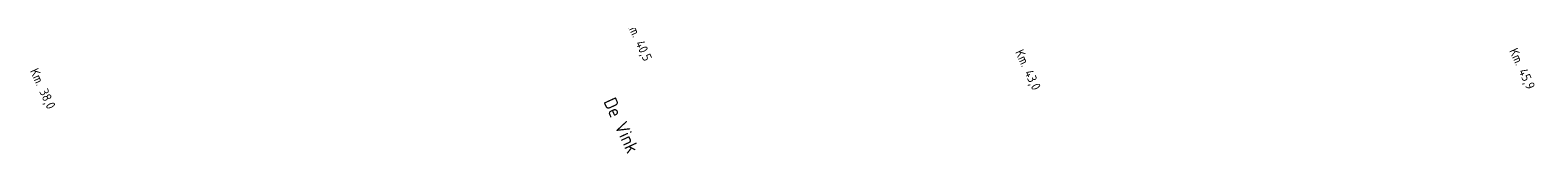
# Model space of a CAD drawing. Header units: metres. Extents: x 3368 to 18268, y -7519 to 4748.
# Tile 1 of 27: x 4095 to 6802, y -3454 to -3236. Entities that reach past the tile are written whole.
import ezdxf

# ---------------------------------------------------------------- set-up
doc = ezdxf.new("R2010")
doc.units = ezdxf.units.M
doc.layers.add('VBL-XX-STROOIBASIS', color=7, linetype='Continuous')
doc.styles.add('ISO', font='ISO.SHX')

msp = doc.modelspace()

# ---------------------------------------------------------------- texts
at = {"layer": 'VBL-XX-STROOIBASIS', "color": 18, "style": 'ISO'}
for s, height, p in [('Km. 40,5', 16.6133, (5164.673, -3209.826, 181985494.589)), ('Km. 43,0', 16.6133, (5862.863, -3262.447, 181985494.589)), ('Km. 45,9', 16.6133, (6749.926, -3260.107, 181985494.589)), ('Km. 38,0', 16.6133, (4094.228, -3296.349, 181985494.589)), ('De Vink', 23.8653, (5123.786, -3351.204, 181985494.589))]:
    msp.add_text(s, height=height, rotation=294.659728, dxfattribs=at).set_placement(p)

doc.saveas('drawing.dxf')
